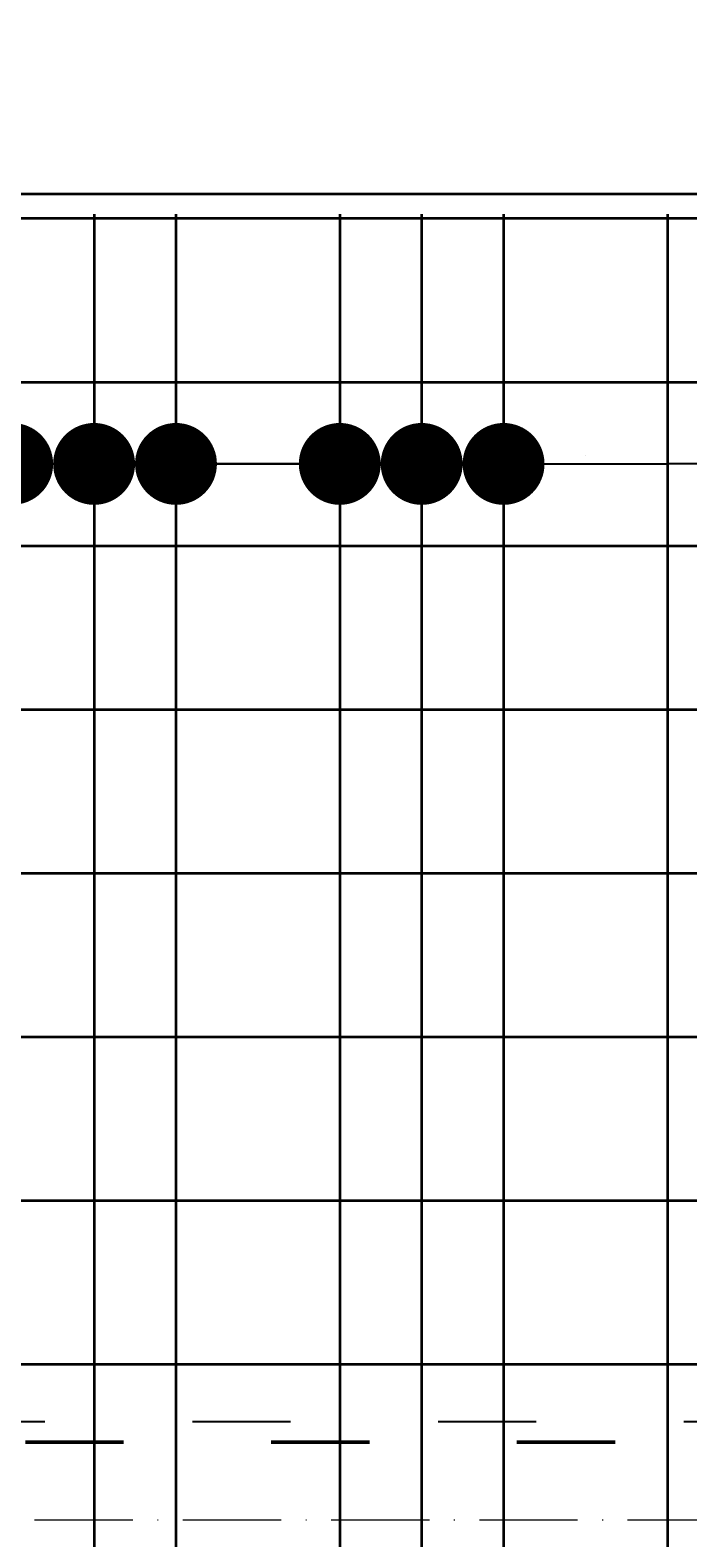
# Model space of a CAD drawing. Header units: millimetres. Extents: x 295948 to 312016, y 6878 to 18016.
# Tile 227 of 252: x 309190 to 309270, y 15277 to 15461. Entities that reach past the tile are written whole.
import ezdxf

# ---------------------------------------------------------------- set-up
doc = ezdxf.new("R2010")
doc.units = ezdxf.units.MM
doc.linetypes.add('ACAD_ISO03W100', pattern=[30, 12, -18])
doc.linetypes.add('ACAD_ISO10W100', pattern=[18, 12, -3, 0, -3])
for name, color, linetype, lineweight in [('konstrukcja', 3, 'Continuous', 35), ('konstrukcja wymiary', 1, 'Continuous', 13), ('osie', 5, 'ACAD_ISO10W100', 13), ('zbrojenie', 4, 'Continuous', 50), ('zbrojenie płyty', 141, 'Continuous', 35)]:
    doc.layers.add(name, color=color, linetype=linetype, lineweight=lineweight)
doc.layers.add('przerywane', color=6, linetype='ACAD_ISO03W100')
doc.styles.add('KONSTRUKCJA', font='romand.shx', dxfattribs={"oblique": 10})
doc.styles.get("Standard").update_dxf_attribs({"font": 'romand.shx', "oblique": 10})
doc.dimstyles.new('150', dxfattribs={"dimtxt": 10, "dimasz": 7, "dimexe": 1.25, "dimexo": 0.625, "dimgap": 3, "dimtad": 1, "dimdec": 0, "dimrnd": 0.5, "dimtxsty": 'KONSTRUKCJA', "dimblk": 'ARCHTICK', "dimcen": 2.5, "dimadec": 0, "dimazin": 0, "dimtfac": 1, "dimtdec": 0, "dimtix": 1, "dimtmove": 0, "dimatfit": 3, "dimfxl": 4, "dimfxlon": 1, "dimarcsym": 0})
doc.dimstyles.new('kropki', dxfattribs={"dimtxt": 0.001, "dimasz": 10, "dimexe": 1.25, "dimexo": 0.625, "dimgap": 1, "dimtad": 1, "dimtxsty": 'Standard', "dimblk": 'DOT', "dimcen": 2.5, "dimadec": 0, "dimazin": 0, "dimtfac": 1, "dimtmove": 0, "dimatfit": 3, "dimfxl": 1, "dimfxlon": 1, "dimarcsym": 0})

# ---------------------------------------------------------------- blocks, each defined once
blk = doc.blocks.new('_ArchTick')
at = {"color": 0, "linetype": 'ByBlock', "lineweight": 13, "const_width": 0.15}
blk.add_lwpolyline([(-0.5, -0.5), (0.5, 0.5)], dxfattribs=at)
blk = doc.blocks.new('*D914')
at = {"layer": 'Defpoints', "color": 0, "transparency": 16777216}
for p in [(309620.63, 15501.22), (309620.63, 14520.22), (309164.63, 14393.22)]:
    blk.add_point(p, dxfattribs=at)
at = {"layer": 'konstrukcja wymiary', "color": 0, "lineweight": -2, "transparency": 16777216}
for p, q in [((309164.63, 15497.22), (309164.63, 15502.47)), ((309620.63, 15497.22), (309620.63, 15502.47)), ((309164.63, 15501.22), (309620.63, 15501.22))]:
    blk.add_line(p, q, dxfattribs=at)
at = {"layer": 'konstrukcja wymiary', "color": 0, "lineweight": -2, "transparency": 16777216, "xscale": 7, "yscale": 7, "zscale": 7, "rotation": 180}
blk.add_blockref('_ArchTick', (309164.63, 15501.22), dxfattribs=at)
at = {"layer": 'konstrukcja wymiary', "color": 0, "lineweight": -2, "transparency": 16777216, "xscale": 7, "yscale": 7, "zscale": 7}
blk.add_blockref('_ArchTick', (309620.63, 15501.22), dxfattribs=at)
at = {"layer": 'konstrukcja wymiary', "color": 0, "transparency": 16777216, "insert": (309392.63, 15509.22), "char_height": 10, "attachment_point": 5, "style": 'KONSTRUKCJA'}
blk.add_mtext('456', dxfattribs=at)
blk = doc.blocks.new('*D927')
at = {"layer": 'Defpoints', "color": 0, "transparency": 16777216}
for p in [(308988.63, 15531.22), (308988.63, 15291.22), (309408.63, 15291.22)]:
    blk.add_point(p, dxfattribs=at)
at = {"layer": 'konstrukcja wymiary', "color": 0, "lineweight": -2, "transparency": 16777216}
for p, q in [((308988.63, 15527.22), (308988.63, 15532.47)), ((309408.63, 15531.22), (308988.63, 15531.22)), ((309408.63, 15527.22), (309408.63, 15532.47))]:
    blk.add_line(p, q, dxfattribs=at)
at = {"layer": 'konstrukcja wymiary', "color": 0, "lineweight": -2, "transparency": 16777216, "xscale": 7, "yscale": 7, "zscale": 7, "rotation": 180}
blk.add_blockref('_ArchTick', (308988.63, 15531.22), dxfattribs=at)
at = {"layer": 'konstrukcja wymiary', "color": 0, "lineweight": -2, "transparency": 16777216, "xscale": 7, "yscale": 7, "zscale": 7}
blk.add_blockref('_ArchTick', (309408.63, 15531.22), dxfattribs=at)
at = {"layer": 'konstrukcja wymiary', "color": 0, "transparency": 16777216, "insert": (309198.63, 15539.22), "char_height": 10, "attachment_point": 5, "style": 'KONSTRUKCJA'}
blk.add_mtext('420', dxfattribs=at)
blk = doc.blocks.new('*D928')
at = {"layer": 'Defpoints', "color": 0, "transparency": 16777216}
for p in [(310760.63, 15561.22), (308976.63, 15291.22), (310760.63, 15291.22)]:
    blk.add_point(p, dxfattribs=at)
at = {"layer": 'konstrukcja wymiary', "color": 0, "lineweight": -2, "transparency": 16777216}
for p, q in [((308976.63, 15557.22), (308976.63, 15562.47)), ((310760.63, 15557.22), (310760.63, 15562.47)), ((308976.63, 15561.22), (310760.63, 15561.22))]:
    blk.add_line(p, q, dxfattribs=at)
at = {"layer": 'konstrukcja wymiary', "color": 0, "lineweight": -2, "transparency": 16777216, "xscale": 7, "yscale": 7, "zscale": 7, "rotation": 180}
blk.add_blockref('_ArchTick', (308976.63, 15561.22), dxfattribs=at)
at = {"layer": 'konstrukcja wymiary', "color": 0, "lineweight": -2, "transparency": 16777216, "xscale": 7, "yscale": 7, "zscale": 7}
blk.add_blockref('_ArchTick', (310760.63, 15561.22), dxfattribs=at)
at = {"layer": 'konstrukcja wymiary', "color": 0, "transparency": 16777216, "insert": (309868.63, 15569.22), "char_height": 10, "attachment_point": 5, "style": 'KONSTRUKCJA'}
blk.add_mtext('1784', dxfattribs=at)
blk = doc.blocks.new('_Dot')
at = {"color": 0, "linetype": 'ByBlock', "lineweight": -2}
blk.add_line((-0.5, 0), (-1, 0), dxfattribs=at)
at = {"color": 0, "linetype": 'ByBlock', "const_width": 0.5}
blk.add_lwpolyline([(-0.25, 0, 1), (0.25, 0, 1)], format="xyb", close=True, dxfattribs=at)
blk = doc.blocks.new('*D1136')
at = {"layer": 'Defpoints', "color": 0, "transparency": 16777216}
for p in [(309067.52, 15438.22), (309057.75, 15418.22), (309739.23, 15418.22)]:
    blk.add_point(p, dxfattribs=at)
at = {"layer": 'konstrukcja wymiary', "color": 0, "lineweight": -2, "transparency": 16777216}
for p, q in [((309057.75, 15448.22), (309057.75, 15458.22)), ((309058.75, 15438.22), (309056.5, 15438.22)), ((309057.75, 15438.22), (309057.75, 15418.22)), ((309058.75, 15418.22), (309056.5, 15418.22)), ((309057.75, 15408.22), (309057.75, 15398.22))]:
    blk.add_line(p, q, dxfattribs=at)
at = {"layer": 'konstrukcja wymiary', "color": 0, "lineweight": -2, "transparency": 16777216, "xscale": 10, "yscale": 10, "zscale": 10}
for p, rotation in [((309057.75, 15438.22), 270), ((309057.75, 15418.22), 90)]:
    blk.add_blockref('_Dot', p, dxfattribs=dict(at, rotation=rotation))
at = {"layer": 'konstrukcja wymiary', "color": 0, "transparency": 16777216, "insert": (309056.75, 15428.22), "char_height": 0.001, "attachment_point": 5, "rotation": 90}
blk.add_mtext('20', dxfattribs=at)
blk = doc.blocks.new('*D1141')
at = {"layer": 'Defpoints', "color": 0, "transparency": 16777216}
for p in [(309067.53, 15318.22), (309057.75, 15298.22), (309739.24, 15298.22)]:
    blk.add_point(p, dxfattribs=at)
at = {"layer": 'konstrukcja wymiary', "color": 0, "lineweight": -2, "transparency": 16777216}
for p, q in [((309057.75, 15328.22), (309057.75, 15338.22)), ((309058.75, 15318.22), (309056.5, 15318.22)), ((309057.75, 15318.22), (309057.75, 15298.22)), ((309058.75, 15298.22), (309056.5, 15298.22)), ((309057.75, 15288.22), (309057.75, 15278.22))]:
    blk.add_line(p, q, dxfattribs=at)
at = {"layer": 'konstrukcja wymiary', "color": 0, "lineweight": -2, "transparency": 16777216, "xscale": 10, "yscale": 10, "zscale": 10}
for p, rotation in [((309057.75, 15318.22), 270), ((309057.75, 15298.22), 90)]:
    blk.add_blockref('_Dot', p, dxfattribs=dict(at, rotation=rotation))
at = {"layer": 'konstrukcja wymiary', "color": 0, "transparency": 16777216, "insert": (309056.75, 15308.22), "char_height": 0.001, "attachment_point": 5, "rotation": 90}
blk.add_mtext('20', dxfattribs=at)
blk = doc.blocks.new('*D1368')
at = {"layer": 'Defpoints', "color": 0, "transparency": 16777216}
for p in [(309167.52, 15418.22), (309187.52, 15418.22), (309187.52, 15408.22)]:
    blk.add_point(p, dxfattribs=at)
at = {"layer": 'konstrukcja wymiary', "color": 0, "lineweight": -2, "transparency": 16777216}
for p, q in [((309157.52, 15408.22), (309147.52, 15408.22)), ((309167.52, 15409.22), (309167.52, 15406.97)), ((309167.52, 15408.22), (309187.52, 15408.22)), ((309187.52, 15409.22), (309187.52, 15406.97)), ((309197.52, 15408.22), (309207.52, 15408.22))]:
    blk.add_line(p, q, dxfattribs=at)
at = {"layer": 'konstrukcja wymiary', "color": 0, "lineweight": -2, "transparency": 16777216, "xscale": 10, "yscale": 10, "zscale": 10}
blk.add_blockref('_Dot', (309167.52, 15408.22), dxfattribs=at)
at = {"layer": 'konstrukcja wymiary', "color": 0, "lineweight": -2, "transparency": 16777216, "xscale": 10, "yscale": 10, "zscale": 10, "rotation": 180}
blk.add_blockref('_Dot', (309187.52, 15408.22), dxfattribs=at)
at = {"layer": 'konstrukcja wymiary', "color": 0, "transparency": 16777216, "insert": (309177.52, 15409.22), "char_height": 0.001, "attachment_point": 5}
blk.add_mtext('20', dxfattribs=at)
blk = doc.blocks.new('*D1383')
at = {"layer": 'Defpoints', "color": 0, "transparency": 16777216}
for p in [(309187.52, 15418.22), (309207.52, 15418.22), (309207.52, 15408.22)]:
    blk.add_point(p, dxfattribs=at)
at = {"layer": 'konstrukcja wymiary', "color": 0, "lineweight": -2, "transparency": 16777216}
for p, q in [((309177.52, 15408.22), (309167.52, 15408.22)), ((309187.52, 15409.22), (309187.52, 15406.97)), ((309187.52, 15408.22), (309207.52, 15408.22)), ((309207.52, 15409.22), (309207.52, 15406.97)), ((309217.52, 15408.22), (309227.52, 15408.22))]:
    blk.add_line(p, q, dxfattribs=at)
at = {"layer": 'konstrukcja wymiary', "color": 0, "lineweight": -2, "transparency": 16777216, "xscale": 10, "yscale": 10, "zscale": 10}
blk.add_blockref('_Dot', (309187.52, 15408.22), dxfattribs=at)
at = {"layer": 'konstrukcja wymiary', "color": 0, "lineweight": -2, "transparency": 16777216, "xscale": 10, "yscale": 10, "zscale": 10, "rotation": 180}
blk.add_blockref('_Dot', (309207.52, 15408.22), dxfattribs=at)
at = {"layer": 'konstrukcja wymiary', "color": 0, "transparency": 16777216, "insert": (309197.52, 15409.22), "char_height": 0.001, "attachment_point": 5}
blk.add_mtext('20', dxfattribs=at)
blk = doc.blocks.new('*D1384')
at = {"layer": 'Defpoints', "color": 0, "transparency": 16777216}
for p in [(309197.52, 15418.22), (309207.52, 15418.22), (309197.52, 15408.22)]:
    blk.add_point(p, dxfattribs=at)
at = {"layer": 'konstrukcja wymiary', "color": 0, "lineweight": -2, "transparency": 16777216}
for p, q in [((309187.52, 15408.22), (309177.52, 15408.22)), ((309197.52, 15409.22), (309197.52, 15406.97)), ((309207.52, 15408.22), (309197.52, 15408.22)), ((309207.52, 15409.22), (309207.52, 15406.97)), ((309217.52, 15408.22), (309227.52, 15408.22))]:
    blk.add_line(p, q, dxfattribs=at)
at = {"layer": 'konstrukcja wymiary', "color": 0, "lineweight": -2, "transparency": 16777216, "xscale": 10, "yscale": 10, "zscale": 10}
blk.add_blockref('_Dot', (309197.52, 15408.22), dxfattribs=at)
at = {"layer": 'konstrukcja wymiary', "color": 0, "lineweight": -2, "transparency": 16777216, "xscale": 10, "yscale": 10, "zscale": 10, "rotation": 180}
blk.add_blockref('_Dot', (309207.52, 15408.22), dxfattribs=at)
at = {"layer": 'konstrukcja wymiary', "color": 0, "transparency": 16777216, "insert": (309202.52, 15409.22), "char_height": 0.001, "attachment_point": 5}
blk.add_mtext('10', dxfattribs=at)
blk = doc.blocks.new('*D1385')
at = {"layer": 'Defpoints', "color": 0, "transparency": 16777216}
for p in [(309197.52, 15418.22), (309227.52, 15418.22), (309227.52, 15408.22)]:
    blk.add_point(p, dxfattribs=at)
at = {"layer": 'konstrukcja wymiary', "color": 0, "lineweight": -2, "transparency": 16777216}
for p, q in [((309197.52, 15409.22), (309197.52, 15406.97)), ((309207.52, 15408.22), (309217.52, 15408.22)), ((309227.52, 15409.22), (309227.52, 15406.97))]:
    blk.add_line(p, q, dxfattribs=at)
at = {"layer": 'konstrukcja wymiary', "color": 0, "lineweight": -2, "transparency": 16777216, "xscale": 10, "yscale": 10, "zscale": 10, "rotation": 180}
blk.add_blockref('_Dot', (309197.52, 15408.22), dxfattribs=at)
at = {"layer": 'konstrukcja wymiary', "color": 0, "lineweight": -2, "transparency": 16777216, "xscale": 10, "yscale": 10, "zscale": 10}
blk.add_blockref('_Dot', (309227.52, 15408.22), dxfattribs=at)
at = {"layer": 'konstrukcja wymiary', "color": 0, "transparency": 16777216, "insert": (309212.52, 15409.22), "char_height": 0.001, "attachment_point": 5}
blk.add_mtext('30', dxfattribs=at)
blk = doc.blocks.new('*D1386')
at = {"layer": 'Defpoints', "color": 0, "transparency": 16777216}
for p in [(309227.52, 15418.22), (309247.52, 15418.22), (309247.52, 15408.22)]:
    blk.add_point(p, dxfattribs=at)
at = {"layer": 'konstrukcja wymiary', "color": 0, "lineweight": -2, "transparency": 16777216}
for p, q in [((309217.52, 15408.22), (309207.52, 15408.22)), ((309227.52, 15409.22), (309227.52, 15406.97)), ((309227.52, 15408.22), (309247.52, 15408.22)), ((309247.52, 15409.22), (309247.52, 15406.97)), ((309257.52, 15408.22), (309267.52, 15408.22))]:
    blk.add_line(p, q, dxfattribs=at)
at = {"layer": 'konstrukcja wymiary', "color": 0, "lineweight": -2, "transparency": 16777216, "xscale": 10, "yscale": 10, "zscale": 10}
blk.add_blockref('_Dot', (309227.52, 15408.22), dxfattribs=at)
at = {"layer": 'konstrukcja wymiary', "color": 0, "lineweight": -2, "transparency": 16777216, "xscale": 10, "yscale": 10, "zscale": 10, "rotation": 180}
blk.add_blockref('_Dot', (309247.52, 15408.22), dxfattribs=at)
at = {"layer": 'konstrukcja wymiary', "color": 0, "transparency": 16777216, "insert": (309237.52, 15409.22), "char_height": 0.001, "attachment_point": 5}
blk.add_mtext('20', dxfattribs=at)
blk = doc.blocks.new('*D1387')
at = {"layer": 'Defpoints', "color": 0, "transparency": 16777216}
for p in [(309237.52, 15418.22), (309247.52, 15418.22), (309237.52, 15408.22)]:
    blk.add_point(p, dxfattribs=at)
at = {"layer": 'konstrukcja wymiary', "color": 0, "lineweight": -2, "transparency": 16777216}
for p, q in [((309227.52, 15408.22), (309217.52, 15408.22)), ((309237.52, 15409.22), (309237.52, 15406.97)), ((309247.52, 15408.22), (309237.52, 15408.22)), ((309247.52, 15409.22), (309247.52, 15406.97)), ((309257.52, 15408.22), (309267.52, 15408.22))]:
    blk.add_line(p, q, dxfattribs=at)
at = {"layer": 'konstrukcja wymiary', "color": 0, "lineweight": -2, "transparency": 16777216, "xscale": 10, "yscale": 10, "zscale": 10}
blk.add_blockref('_Dot', (309237.52, 15408.22), dxfattribs=at)
at = {"layer": 'konstrukcja wymiary', "color": 0, "lineweight": -2, "transparency": 16777216, "xscale": 10, "yscale": 10, "zscale": 10, "rotation": 180}
blk.add_blockref('_Dot', (309247.52, 15408.22), dxfattribs=at)
at = {"layer": 'konstrukcja wymiary', "color": 0, "transparency": 16777216, "insert": (309242.52, 15409.22), "char_height": 0.001, "attachment_point": 5}
blk.add_mtext('10', dxfattribs=at)
blk = doc.blocks.new('*D1369')
at = {"layer": 'Defpoints', "color": 0, "transparency": 16777216}
for p in [(309237.52, 15418.22), (309277.52, 15418.22), (309277.52, 15408.22)]:
    blk.add_point(p, dxfattribs=at)
at = {"layer": 'konstrukcja wymiary', "color": 0, "lineweight": -2, "transparency": 16777216}
for p, q in [((309237.52, 15409.22), (309237.52, 15406.97)), ((309247.52, 15408.22), (309267.52, 15408.22)), ((309277.52, 15409.22), (309277.52, 15406.97))]:
    blk.add_line(p, q, dxfattribs=at)
at = {"layer": 'konstrukcja wymiary', "color": 0, "lineweight": -2, "transparency": 16777216, "xscale": 10, "yscale": 10, "zscale": 10, "rotation": 180}
blk.add_blockref('_Dot', (309237.52, 15408.22), dxfattribs=at)
at = {"layer": 'konstrukcja wymiary', "color": 0, "lineweight": -2, "transparency": 16777216, "xscale": 10, "yscale": 10, "zscale": 10}
blk.add_blockref('_Dot', (309277.52, 15408.22), dxfattribs=at)
at = {"layer": 'konstrukcja wymiary', "color": 0, "transparency": 16777216, "insert": (309257.52, 15409.22), "char_height": 0.001, "attachment_point": 5}
blk.add_mtext('40', dxfattribs=at)

msp = doc.modelspace()

# ---------------------------------------------------------------- linework, layer by layer
at = {"layer": 'konstrukcja'}
msp.add_line((309029.518, 15441.224), (309363.918, 15441.224), dxfattribs=at)
at = {"layer": 'osie'}
msp.add_line((308773.963, 15279.224), (310778.683, 15279.224), dxfattribs=at)
at = {"layer": 'przerywane'}
msp.add_line((309029.518, 15291.224), (309363.918, 15291.224), dxfattribs=at)
at = {"layer": 'zbrojenie', "linetype": 'ACAD_ISO03W100'}
msp.add_line((308979.131, 15288.724), (310758.131, 15288.724), dxfattribs=at)
at = {"layer": 'zbrojenie płyty'}
for p, q in [((309032.518, 15438.224), (309360.918, 15438.224)), ((309197.518, 15438.724), (309197.518, 15138.724)), ((309207.518, 15438.724), (309207.518, 15138.724)), ((309227.518, 15438.724), (309227.518, 15138.724)), ((309237.518, 15438.724), (309237.518, 15138.724)), ((309247.518, 15438.724), (309247.518, 15138.724)), ((309267.518, 15438.724), (309267.518, 14549.224)), ((309032.52, 15418.224), (309360.918, 15418.224)), ((309032.522, 15398.224), (309360.918, 15398.224)), ((309032.525, 15378.224), (309360.918, 15378.224)), ((309032.52, 15358.224), (309360.918, 15358.224)), ((309032.522, 15338.224), (309360.918, 15338.224)), ((309032.525, 15318.224), (309360.918, 15318.224)), ((309032.525, 15298.224), (309360.918, 15298.224))]:
    msp.add_line(p, q, dxfattribs=at)

# ---------------------------------------------------------------- dimensions: what is measured, and where the dimension line sits
at = {"layer": 'konstrukcja wymiary'}
dim = msp.add_linear_dim(base=(310760.631, 15561.224), p1=(308976.631, 15291.224), p2=(310760.631, 15291.224), dimstyle='150', dxfattribs=at)
dim.commit()
dim.dimension.update_dxf_attribs({"geometry": '*D928', "text_midpoint": (309868.631, 15569.224)})
for base, p1, p2, dimstyle, picture, middle in [((308988.631, 15531.224), (309408.631, 15291.224), (308988.631, 15291.224), '150', '*D927', (309198.631, 15539.224)), ((309620.631, 15501.224), (309164.631, 14393.224), (309620.631, 14520.224), '150', '*D914', (309392.631, 15509.224)), ((309187.518, 15408.217), (309167.518, 15418.224), (309187.518, 15418.224), 'kropki', '*D1368', (309177.518, 15409.217)), ((309207.518, 15408.217), (309187.518, 15418.224), (309207.518, 15418.224), 'kropki', '*D1383', (309197.518, 15409.217)), ((309197.518, 15408.217), (309207.518, 15418.224), (309197.518, 15418.224), 'kropki', '*D1384', (309202.518, 15409.217)), ((309227.518, 15408.217), (309197.518, 15418.224), (309227.518, 15418.224), 'kropki', '*D1385', (309212.518, 15409.217)), ((309247.518, 15408.217), (309227.518, 15418.224), (309247.518, 15418.224), 'kropki', '*D1386', (309237.518, 15409.217)), ((309237.518, 15408.217), (309247.518, 15418.224), (309237.518, 15418.224), 'kropki', '*D1387', (309242.518, 15409.217)), ((309277.518, 15408.217), (309237.518, 15418.224), (309277.518, 15418.224), 'kropki', '*D1369', (309257.518, 15409.217))]:
    dim = msp.add_linear_dim(base=base, p1=p1, p2=p2, dimstyle=dimstyle, override={"dimtmove": 1}, dxfattribs=at)
    dim.commit()
    dim.dimension.update_dxf_attribs({"geometry": picture, "text_midpoint": middle})
dim = msp.add_linear_dim(base=(309057.75, 15418.224), p1=(309067.518, 15438.224), p2=(309739.231, 15418.224), angle=90, dimstyle='kropki', dxfattribs=at)
dim.commit()
dim.dimension.update_dxf_attribs({"geometry": '*D1136', "text_midpoint": (309056.75, 15428.224)})
dim = msp.add_linear_dim(base=(309057.75, 15298.224), p1=(309067.531, 15318.224), p2=(309739.245, 15298.224), angle=90, dimstyle='kropki', override={"dimtmove": 1}, dxfattribs=at)
dim.commit()
dim.dimension.update_dxf_attribs({"geometry": '*D1141', "text_midpoint": (309056.75, 15308.224)})

doc.saveas('drawing.dxf')
